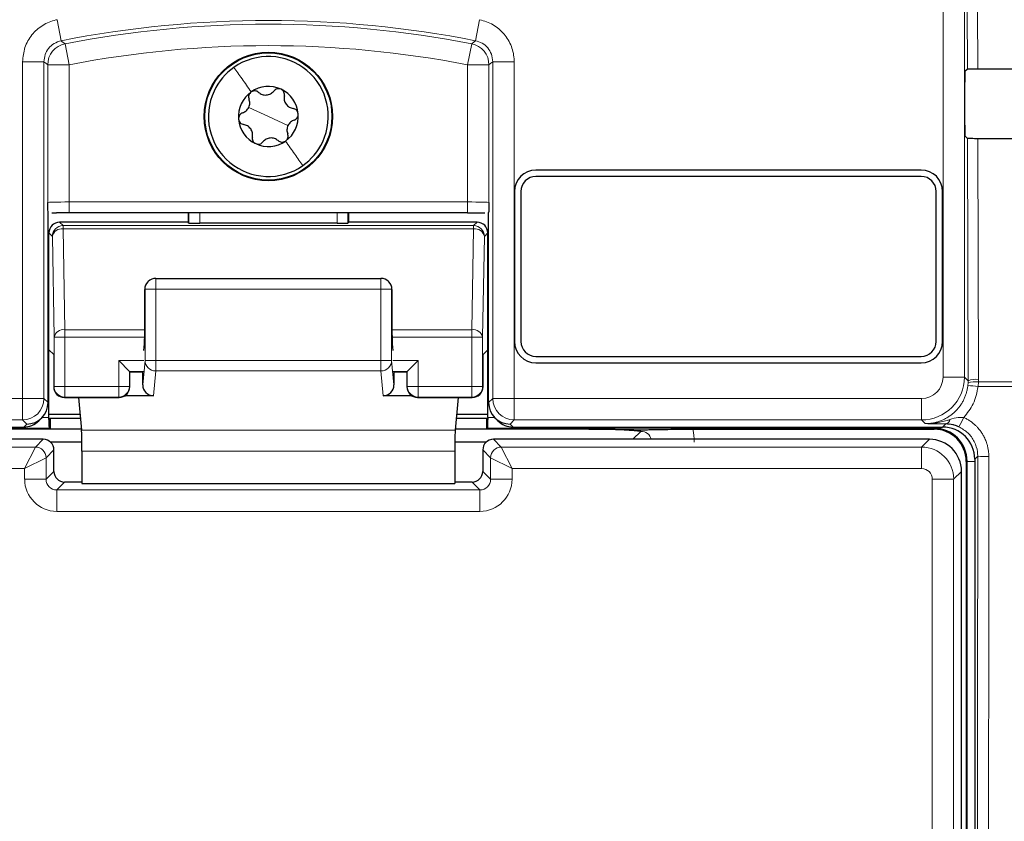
# Model space of a CAD drawing. Header units: millimetres. Extents: x 5 to 418, y 2 to 292.
# Tile 22 of 74: x 112.63 to 120.29, y 164.52 to 170.76. Entities that reach past the tile are written whole.
import ezdxf

# ---------------------------------------------------------------- set-up
doc = ezdxf.new("R2010")
doc.units = ezdxf.units.MM
doc.layers.add('SLD-0', color=7, linetype='Continuous')
doc.styles.add('SLDTEXTSTYLE0', font='TXT', dxfattribs={"width": 0.605})
doc.dimstyles.new('SLDDIMSTYLE2', dxfattribs={"dimtxt": 3.5, "dimasz": 3.302, "dimexe": 0, "dimexo": 0.0625, "dimgap": 0.875, "dimtad": 1, "dimdec": 1, "dimlfac": 6, "dimrnd": 1e-09, "dimzin": 12, "dimdsep": 46, "dimtxsty": 'SLDTEXTSTYLE0', "dimsah": 1, "dimcen": 0.09, "dimadec": 0, "dimazin": 3, "dimtfac": 1, "dimtofl": 0, "dimtmove": 0, "dimatfit": 3, "dimfxl": 1, "dimfrac": 2, "dimtolj": 1, "dimtzin": 12, "dimarcsym": 0})

# ---------------------------------------------------------------- blocks, each defined once
blk = doc.blocks.new('_D_6')
at = {"layer": 'SLD-0', "color": 7}
for p, q in [((132.4696, 247.7002), (149.2041, 247.7002)), ((148.2041, 247.7002), (148.2041, 93.813)), ((119.1094, 93.813), (149.2041, 93.813))]:
    blk.add_line(p, q, dxfattribs=at)
for centre, start, end in [((145.5184, 171.4007), 63.43495, 116.56505), ((145.5184, 170.1125), 243.43495, 296.56505)]:
    blk.add_arc(centre, 6.0056, start, end, dxfattribs=at)
for points in [[(148.2041, 247.7002), (147.6961, 244.3982), (148.7121, 244.3982)], [(148.2041, 93.813), (148.7121, 97.115), (147.6961, 97.115)]]:
    blk.add_solid(points, dxfattribs=at)
at = {"layer": 'SLD-0', "color": 7, "insert": (143.6924, 164.741), "char_height": 3.5, "attachment_point": 1, "rotation": 90, "style": 'SLDTEXTSTYLE0'}
blk.add_mtext('923,3', dxfattribs=at)

msp = doc.modelspace()

# ---------------------------------------------------------------- linework, layer by layer
at = {"color": 7, "linetype": 'Continuous', "lineweight": 18}
for p, q in [((119.8142, 167.9805), (119.8142, 181.9252)), ((119.9808, 181.9252), (119.9808, 167.9805)), ((120.0038, 170.3786), (120.0027, 170.8396)), ((120.0833, 170.8382), (120.0844, 170.38)), ((112.9163, 170.7616), (112.9485, 170.5981)), ((116.2063, 170.7616), (116.1741, 170.5981)), ((112.9782, 170.5742), (113.01, 170.4106)), ((116.1444, 170.5742), (116.1126, 170.4106)), ((112.6475, 170.4346), (112.8142, 170.4346)), ((112.6475, 167.8139), (112.6475, 170.4346)), ((112.8142, 170.4346), (112.8142, 167.8139)), ((116.3084, 167.8139), (116.3084, 170.4346)), ((116.4751, 170.4346), (116.3084, 170.4346)), ((116.4751, 170.4346), (116.4751, 167.8139)), ((112.8433, 169.3391), (112.8433, 170.4106)), ((112.8433, 170.4106), (113.01, 170.4106)), ((113.01, 170.4106), (113.01, 169.3434)), ((116.1126, 170.4106), (116.2792, 170.4106)), ((116.1126, 169.3434), (116.1126, 170.4106)), ((116.2792, 170.4106), (116.2792, 169.3391)), ((114.5613, 170.0086), (114.409, 170.0796)), ((114.5613, 170.0086), (114.7136, 169.9375)), ((120.0095, 167.9518), (120.0051, 169.8373)), ((120.0857, 169.8358), (120.09, 167.9629)), ((113.01, 169.26), (113.01, 169.3434)), ((113.01, 169.3434), (116.1126, 169.3434)), ((116.1126, 169.26), (116.1126, 169.3434)), ((113.9432, 169.1789), (113.9432, 169.26)), ((114.0265, 169.26), (114.0265, 169.1775)), ((115.0961, 169.1775), (115.0961, 169.26)), ((115.1794, 169.26), (115.1794, 169.1789)), ((112.9358, 169.1862), (112.9628, 169.1592)), ((112.9628, 169.1592), (112.9628, 169.1348)), ((112.9628, 169.1592), (116.1598, 169.1592)), ((112.9628, 169.1348), (112.9765, 168.3496)), ((112.9628, 169.1348), (116.1598, 169.1348)), ((116.1461, 168.3496), (116.1598, 169.1348)), ((116.1598, 169.1592), (116.1868, 169.1862)), ((116.1598, 169.1348), (116.1598, 169.1592)), ((112.8795, 169.0758), (112.8524, 169.1029)), ((112.8932, 168.2907), (112.8795, 169.0758)), ((116.2431, 169.0758), (116.2294, 168.2907)), ((116.2701, 169.1029), (116.2431, 169.0758)), ((113.6849, 168.6654), (113.6849, 168.7488)), ((115.4377, 168.6654), (115.4377, 168.7488)), ((113.6015, 168.6654), (113.5986, 168.6625)), ((113.6015, 168.6654), (113.6849, 168.6654)), ((113.6015, 168.1111), (113.6015, 168.6654)), ((115.4377, 168.6654), (113.6849, 168.6654)), ((113.6849, 168.6654), (113.6849, 168.1111)), ((115.4377, 168.6654), (115.5211, 168.6654)), ((115.4377, 168.1111), (115.4377, 168.6654)), ((115.5211, 168.6654), (115.5211, 168.1111)), ((115.524, 168.6625), (115.5211, 168.6654)), ((112.8932, 167.9086), (112.8932, 168.2907)), ((112.9765, 168.2907), (112.8932, 168.2907)), ((112.9765, 168.3496), (112.9765, 168.2907)), ((112.9765, 168.3496), (113.5986, 168.3496)), ((112.9765, 168.2907), (112.9765, 167.9086)), ((112.9765, 168.2907), (113.5985, 168.2907)), ((115.524, 168.3496), (116.1461, 168.3496)), ((115.5241, 168.2907), (116.1461, 168.2907)), ((116.1461, 168.2907), (116.1461, 168.3496)), ((116.1461, 167.9086), (116.1461, 168.2907)), ((116.2294, 168.2907), (116.1461, 168.2907)), ((116.2294, 168.2907), (116.2294, 167.9086)), ((113.5913, 168.1086), (113.3961, 168.1086)), ((113.3961, 167.9086), (113.3961, 168.1086)), ((113.5832, 167.9205), (113.6015, 168.1111)), ((113.6015, 168.1111), (113.6849, 168.1111)), ((113.6849, 168.0291), (113.6849, 168.1111)), ((113.6849, 168.1111), (115.4377, 168.1111)), ((115.4377, 168.1111), (115.5211, 168.1111)), ((115.4377, 168.0291), (115.4377, 168.1111)), ((115.5211, 168.1111), (115.5394, 167.9205)), ((115.7265, 168.1086), (115.5313, 168.1086)), ((115.7265, 168.1086), (115.7265, 167.9086)), ((113.5899, 168.0252), (113.4794, 168.0252)), ((113.4794, 168.0252), (113.4794, 167.9086)), ((113.6849, 168.0291), (113.6663, 167.836)), ((115.4377, 168.0291), (113.6849, 168.0291)), ((115.4563, 167.836), (115.4377, 168.0291)), ((115.6432, 168.0252), (115.5327, 168.0252)), ((115.6432, 167.9086), (115.6432, 168.0252)), ((119.9808, 167.9805), (119.8142, 167.9805)), ((119.9808, 167.9805), (120.0095, 167.9518)), ((112.89, 167.9054), (112.8932, 167.9086)), ((112.9765, 167.9086), (112.8932, 167.9086)), ((112.9765, 167.9086), (112.9765, 167.8252)), ((112.9765, 167.9086), (113.3961, 167.9086)), ((113.4794, 167.9086), (113.3961, 167.9086)), ((113.3961, 167.8252), (113.3961, 167.9086)), ((113.4794, 167.9086), (113.4826, 167.9054)), ((115.64, 167.9054), (115.6432, 167.9086)), ((115.7265, 167.9086), (115.6432, 167.9086)), ((115.7265, 167.9086), (115.7265, 167.8252)), ((115.7265, 167.9086), (116.1461, 167.9086)), ((116.1461, 167.8252), (116.1461, 167.9086)), ((116.2294, 167.9086), (116.1461, 167.9086)), ((116.2294, 167.9086), (116.2326, 167.9054)), ((120.0075, 167.9146), (120.0092, 167.9357)), ((120.0092, 167.9357), (120.0095, 167.9518)), ((120.0896, 167.9427), (120.0875, 167.9076)), ((124.1479, 167.9076), (120.0875, 167.9076)), ((120.09, 167.9629), (120.0896, 167.9427)), ((120.0896, 167.9427), (124.1474, 167.9427)), ((112.9765, 167.8252), (112.9733, 167.8221)), ((112.9765, 167.8252), (113.3961, 167.8252)), ((113.3992, 167.8221), (113.3961, 167.8252)), ((115.7265, 167.8252), (115.7233, 167.8221)), ((115.7265, 167.8252), (116.1461, 167.8252)), ((116.1492, 167.8221), (116.1461, 167.8252)), ((109.4751, 167.8139), (112.6475, 167.8139)), ((112.6475, 167.8139), (112.8142, 167.8139)), ((112.6475, 167.8139), (112.6475, 167.6472)), ((112.8142, 167.8139), (112.8462, 167.7818)), ((116.2764, 167.7818), (116.3084, 167.8139)), ((116.3084, 167.8139), (116.4751, 167.8139)), ((116.4751, 167.8139), (119.6475, 167.8139)), ((116.4751, 167.6472), (116.4751, 167.8139)), ((119.6475, 167.6472), (119.6475, 167.8139)), ((112.7992, 167.6659), (112.8524, 167.6659)), ((116.2701, 167.6659), (116.3234, 167.6659)), ((112.6475, 167.6472), (109.4751, 167.6472)), ((112.6795, 167.6152), (112.6475, 167.6472)), ((112.6562, 167.5919), (112.6795, 167.6152)), ((116.4751, 167.6472), (116.4431, 167.6152)), ((116.4431, 167.6152), (116.4664, 167.5919)), ((119.6475, 167.6472), (116.4751, 167.6472)), ((119.6762, 167.6185), (119.6475, 167.6472)), ((119.7446, 167.5825), (119.7446, 167.5919)), ((119.8113, 167.5919), (119.8359, 167.6164)), ((112.8539, 167.5825), (109.378, 167.5825)), ((116.0157, 167.5678), (113.1069, 167.5678)), ((119.7446, 167.5825), (116.2687, 167.5825)), ((117.4001, 167.4973), (117.4615, 167.5587)), ((119.7446, 167.5825), (119.7446, 167.5752)), ((109.4753, 167.4362), (112.7473, 167.4362)), ((112.6639, 167.2695), (112.7473, 167.4362)), ((112.7473, 167.4362), (112.8083, 167.4973)), ((116.3142, 167.4973), (116.3753, 167.4362)), ((116.3753, 167.4362), (119.6473, 167.4362)), ((116.3753, 167.4362), (116.4587, 167.2695)), ((119.6473, 167.4362), (119.7084, 167.4973)), ((119.6473, 167.4362), (119.6473, 167.2695)), ((112.8917, 167.414), (112.8306, 167.3529)), ((116.0133, 167.4038), (113.1093, 167.4038)), ((116.292, 167.3529), (116.2309, 167.414)), ((120.0847, 167.3653), (120.0613, 167.3419)), ((112.6639, 167.2695), (112.8306, 167.3529)), ((112.8306, 167.3529), (112.8306, 167.1862)), ((116.292, 167.3529), (116.4587, 167.2695)), ((116.292, 167.1862), (116.292, 167.3529)), ((120.0019, 167.3252), (119.9946, 167.3252)), ((120.0019, 167.3252), (120.0613, 167.3252)), ((120.0019, 148.5086), (120.0019, 167.3252)), ((112.6639, 167.2695), (109.4753, 167.2695)), ((112.6639, 167.1862), (112.6639, 167.2695)), ((112.8306, 167.1862), (112.8917, 167.2473)), ((116.2309, 167.2473), (116.292, 167.1862)), ((119.6473, 167.2695), (116.4587, 167.2695)), ((116.4587, 167.2695), (116.4587, 167.1862)), ((119.9583, 167.2473), (119.8972, 167.1862)), ((112.6639, 167.1862), (112.8306, 167.1862)), ((112.975, 167.1639), (112.9139, 167.1028)), ((116.2087, 167.1028), (116.1476, 167.1639)), ((116.4587, 167.1862), (116.292, 167.1862)), ((119.7306, 164.3987), (119.7306, 167.1862)), ((119.8972, 167.1862), (119.7306, 167.1862)), ((119.8972, 167.1862), (119.8972, 164.3987)), ((112.9139, 166.9362), (112.9139, 167.1028)), ((112.9139, 167.1028), (116.2087, 167.1028)), ((116.2087, 166.9362), (116.2087, 167.1028)), ((116.2087, 166.9362), (112.9139, 166.9362))]:
    msp.add_line(p, q, dxfattribs=at)
at = {"color": 7, "linetype": 'Continuous', "lineweight": 25}
for p, q in [((119.9852, 170.36), (120.0038, 170.3786)), ((119.9838, 169.9405), (119.9838, 170.2767)), ((120.0051, 169.8373), (119.9852, 169.8571)), ((119.6446, 169.5919), (116.6446, 169.5919)), ((119.6446, 169.5419), (116.6446, 169.5419)), ((116.478, 169.4252), (116.478, 168.2586)), ((116.528, 169.4252), (116.528, 168.2586)), ((119.7613, 168.2586), (119.7613, 169.4252)), ((119.8113, 168.2586), (119.8113, 169.4252)), ((112.8462, 167.7819), (112.8462, 169.2604)), ((112.8764, 169.2593), (112.9124, 169.2596)), ((116.1126, 169.26), (113.01, 169.26)), ((113.9359, 169.26), (113.9359, 169.1862)), ((115.1867, 169.1862), (115.1867, 169.26)), ((116.2764, 167.7819), (116.2764, 169.2604)), ((113.9359, 169.1862), (112.9358, 169.1862)), ((113.9432, 169.1789), (113.9359, 169.1862)), ((115.0961, 169.1775), (114.0265, 169.1775)), ((115.1867, 169.1862), (115.1794, 169.1789)), ((116.1868, 169.1862), (115.1867, 169.1862)), ((112.8524, 168.1932), (112.8524, 169.1029)), ((116.2701, 168.1932), (116.2701, 169.1029)), ((113.6849, 168.7488), (115.4377, 168.7488)), ((113.5986, 168.322), (113.5986, 168.6625)), ((113.6259, 168.7244), (113.6234, 168.7219)), ((115.4992, 168.7219), (115.4967, 168.7244)), ((115.524, 168.6625), (115.524, 168.322)), ((113.5913, 168.1875), (113.5974, 168.2396)), ((115.5252, 168.2396), (115.5313, 168.1875)), ((112.89, 168.1556), (112.8524, 168.1932)), ((112.8524, 167.6659), (112.8524, 168.1932)), ((112.89, 168.1556), (112.89, 167.9054)), ((116.2701, 168.1932), (116.2326, 168.1556)), ((116.2326, 167.9054), (116.2326, 168.1556)), ((116.2701, 167.6659), (116.2701, 168.1932)), ((116.6446, 168.1419), (119.6446, 168.1419)), ((113.3961, 168.1086), (113.4794, 168.0252)), ((115.6432, 168.0252), (115.7265, 168.1086)), ((116.6446, 168.0919), (119.6446, 168.0919)), ((113.4794, 168.0252), (113.4826, 168.0221)), ((113.4826, 167.9054), (113.4826, 168.0221)), ((113.5838, 168.0191), (113.4826, 168.0191)), ((113.5832, 167.9205), (113.5832, 168.0191)), ((115.64, 168.0191), (115.5388, 168.0191)), ((115.5394, 168.0191), (115.5394, 167.9205)), ((115.6432, 168.0252), (115.64, 168.0221)), ((115.64, 168.0221), (115.64, 167.9054)), ((112.9733, 167.8221), (113.3992, 167.8221)), ((113.0824, 167.8221), (113.1069, 167.5678)), ((113.6663, 167.836), (113.4454, 167.836)), ((115.6772, 167.836), (115.4563, 167.836)), ((115.7233, 167.8221), (116.1492, 167.8221)), ((116.0402, 167.8221), (116.0157, 167.5678)), ((112.8462, 167.7818), (112.8462, 167.7819)), ((116.2764, 167.7818), (116.2764, 167.7819)), ((112.7741, 167.6407), (112.7974, 167.6641)), ((112.8524, 167.6918), (113.095, 167.6918)), ((116.0276, 167.6918), (116.2701, 167.6918)), ((116.3252, 167.6641), (116.3485, 167.6407)), ((109.3113, 167.5919), (112.6562, 167.5919)), ((112.8524, 167.6508), (112.8525, 167.6508)), ((112.8612, 167.6595), (112.8525, 167.6508)), ((112.8612, 167.6595), (112.8612, 167.5752)), ((113.0981, 167.6595), (112.8612, 167.6595)), ((116.2614, 167.6595), (116.0245, 167.6595)), ((116.2701, 167.6508), (116.2614, 167.6595)), ((116.2614, 167.5752), (116.2614, 167.6595)), ((116.2701, 167.6508), (116.2702, 167.6508)), ((116.4664, 167.5919), (119.8113, 167.5919)), ((112.8612, 167.5752), (112.0668, 167.5752)), ((112.8612, 167.5752), (112.8539, 167.5825)), ((113.1062, 167.5752), (112.8612, 167.5752)), ((116.2614, 167.5752), (116.0164, 167.5752)), ((116.2687, 167.5825), (116.2614, 167.5752)), ((117.0558, 167.5752), (116.2614, 167.5752)), ((117.8655, 167.5752), (119.7446, 167.5752)), ((112.8083, 167.4973), (109.4142, 167.4973)), ((113.109, 167.4748), (112.8653, 167.4748)), ((116.2573, 167.4748), (116.0136, 167.4748)), ((119.7084, 167.4973), (116.3142, 167.4973)), ((112.8917, 167.2473), (112.8917, 167.414)), ((113.1093, 167.4038), (113.1093, 167.1524)), ((116.0133, 167.4038), (116.0133, 167.1524)), ((116.2309, 167.414), (116.2309, 167.2473)), ((119.9946, 167.3252), (119.9946, 148.5086)), ((120.0613, 167.3419), (120.0613, 148.5091)), ((119.9583, 148.5865), (119.9583, 167.2473)), ((113.1093, 167.1639), (112.975, 167.1639)), ((113.1093, 167.1524), (116.0133, 167.1524)), ((116.1476, 167.1639), (116.0133, 167.1639))]:
    msp.add_line(p, q, dxfattribs=at)
at = {"color": 7, "linetype": 'Continuous', "lineweight": 18, "flags": 128}
for points in [[(112.9485, 170.5981), (112.9544, 170.5933), (112.9782, 170.5742)], [(116.1444, 170.5742), (116.1503, 170.5789), (116.1741, 170.5981)], [(112.8433, 170.4106), (112.8287, 170.4226), (112.8142, 170.4346)], [(116.3084, 170.4346), (116.2939, 170.4226), (116.2792, 170.4106)]]:
    msp.add_lwpolyline(points, dxfattribs=at)
at = {"color": 7, "linetype": 'Continuous', "lineweight": 25}
for radius in [0.5, 0.4953]:
    msp.add_circle((114.5613, 170.0086), radius, dxfattribs=at)
at = {"color": 7, "linetype": 'Continuous', "lineweight": 18}
for centre, radius, start, end in [((114.5613, 162.4252), 8.3305, 78.83718, 101.16282), ((114.5613, 162.4252), 8.3013, 79.00614, 100.99386), ((113.01, 170.4105), 0.1667, 101.01001, 179.98385), ((114.5613, 162.4252), 8.1346, 79.00614, 100.99386), ((116.1125, 170.4105), 0.1667, 0.01615, 78.98999), ((112.9628, 169.0758), 0.0834, 90.02044, 179.97956), ((112.9533, 169.0598), 0.0755, 82.77494, 167.76207), ((116.1597, 169.0758), 0.0834, 0.02044, 89.97956), ((116.1693, 169.0598), 0.0755, 12.23793, 97.22506), ((113.6848, 168.6655), 0.0833, 135.00151, 180.01956), ((115.4378, 168.6655), 0.0833, 359.98044, 44.99849), ((112.967, 168.2747), 0.0755, 82.77494, 167.76207), ((116.1556, 168.2747), 0.0755, 12.23793, 97.22506), ((113.6845, 168.112), 0.083, 180.67094, 270.24638), ((115.4381, 168.112), 0.083, 269.75362, 359.32906), ((119.6475, 167.9806), 0.3333, 270.00873, 359.99127), ((112.9765, 167.9086), 0.0834, 180.02044, 269.97956), ((113.396, 167.9086), 0.0834, 270.02044, 359.97956), ((115.7265, 167.9086), 0.0834, 180.02044, 269.97956), ((116.146, 167.9086), 0.0834, 270.02044, 359.97956), ((119.9704, 167.0301), 0.8853, 82.39916, 87.59893), ((120.0634, 167.7782), 0.1666, 80.96458, 109.01794), ((120.0716, 167.7982), 0.1658, 83.61467, 112.00928), ((112.6475, 167.8139), 0.1667, 270.02044, 359.97956), ((116.4751, 167.8139), 0.1667, 180.02044, 269.97956), ((119.4887, 167.8664), 0.526, 328.7156, 337.70032), ((119.8256, 167.6589), 0.0437, 283.66786, 348.64856), ((112.7472, 167.3528), 0.0834, 0.02044, 89.97956), ((116.3754, 167.3528), 0.0834, 90.02044, 179.97956), ((120.1497, 168.1626), 0.8, 265.33873, 271.51453)]:
    msp.add_arc(centre, radius, start, end, dxfattribs=at)
at = {"color": 7, "linetype": 'Continuous', "lineweight": 25}
for centre, radius, start, end in [((114.5613, 170.0086), 0.4667, 334.98633, 124.98633), ((114.5613, 170.0086), 0.4667, 124.98633, 154.98633), ((114.5613, 170.0086), 0.4667, 154.98633, 304.98633), ((114.5613, 170.0086), 0.2333, 124.98633, 184.98633), ((114.5613, 170.0086), 0.2333, 64.98633, 124.98633), ((114.5613, 170.0086), 0.2333, 4.98633, 64.98633), ((114.5613, 170.0086), 0.2333, 184.98633, 244.98633), ((114.5613, 170.0086), 0.2333, 304.98633, 4.98633), ((114.5613, 170.0086), 0.2333, 244.98633, 304.98633), ((114.5613, 170.0086), 0.4667, 304.98633, 334.98633), ((116.6446, 169.4252), 0.1667, 90, 180), ((119.6446, 169.4252), 0.1667, 0, 90), ((116.6446, 169.4252), 0.1167, 90, 180), ((119.6446, 169.4252), 0.1167, 0, 90), ((113.6849, 168.6654), 0.0833, 90, 135), ((115.4377, 168.6654), 0.0833, 45, 90), ((116.6446, 168.2586), 0.1667, 180, 270), ((116.6446, 168.2586), 0.1167, 180, 270), ((119.6446, 168.2586), 0.1667, 270, 0), ((119.6446, 168.2586), 0.1167, 270, 0), ((112.9734, 167.9054), 0.0834, 180.02044, 269.97956), ((113.3992, 167.9054), 0.0834, 270.02044, 359.97956), ((115.7234, 167.9054), 0.0834, 180.02044, 269.97956), ((116.1492, 167.9054), 0.0834, 270.02044, 359.97956), ((119.7446, 167.3252), 0.2573, 0, 90), ((119.7446, 167.3252), 0.25, 0, 90), ((112.8083, 167.4139), 0.0834, 0.02044, 89.97956), ((116.3143, 167.4139), 0.0834, 90.02044, 179.97956)]:
    msp.add_arc(centre, radius, start, end, dxfattribs=at)
for centre, major_axis, ratio, start_param, end_param in [((119.9852, 170.2767), (0, 0.0833), 0.017455, 0.017453, 1.570796), ((114.5613, 173.2725), (165.7984, 0), 0.017455, 4.745707, 4.762169), ((119.9852, 169.9405), (0, 0.0833), 0.017455, 1.570796, 3.124139), ((114.5613, 166.9582), (164.9535, 0), 0.017455, 1.520761, 1.5373), ((113.01, 169.2557), (0.25, 0), 0.017455, 1.570796, 1.979484), ((112.9358, 169.1029), (0.0589, -0.0589), 0.999695, 2.356347, 3.926839), ((114.0265, 169.1789), (0.0833, 0), 0.017455, 3.159046, 4.712389), ((115.0961, 169.1789), (0.0833, 0), 0.017455, 4.712389, 6.265732), ((116.1868, 169.1029), (-0.0589, -0.0589), 0.999695, 2.356347, 3.926839), ((113.6834, 168.664), (0.0786, 0.0326), 0.975619, 1.972298, 2.740091), ((113.6819, 168.6625), (0.0589, 0.0589), 0.999695, 2.338589, 2.356347), ((115.4392, 168.664), (0.0786, -0.0326), 0.975619, 0.401502, 1.169294), ((115.4406, 168.6625), (0.0589, -0.0589), 0.999695, 0.785246, 0.803004), ((113.5971, 168.322), (0, 0.0833), 0.017455, 3.291109, 4.712389), ((115.5254, 168.322), (0, 0.0833), 0.017455, 1.570796, 2.992077), ((113.6665, 167.9207), (-0.0081, -0.0843), 0.983821, 4.809961, 6.377644), ((115.4561, 167.9207), (-0.0081, 0.0843), 0.983821, 3.047134, 4.614817), ((112.6795, 167.7819), (0.1667, 0), 0.999695, 4.712389, 6.282881), ((116.4431, 167.7819), (0.1667, 0), 0.999695, 3.141897, 4.712389), ((112.851, 167.6659), (0, 0.0833), 0.017455, 4.530512, 4.712389), ((116.2716, 167.6659), (0, 0.0833), 0.017455, 1.570796, 1.752673), ((112.6562, 167.7586), (0.1179, 0.1179), 0.999695, 3.926839, 4.712389), ((112.8539, 167.6659), (0, 0.0833), 0.017455, 1.752673, 3.124139), ((116.2687, 167.6659), (0, 0.0833), 0.017455, 3.159046, 4.530512), ((116.4664, 167.7586), (0.1179, -0.1179), 0.999695, 4.712389, 5.497939), ((119.8113, 167.3419), (0.1768, 0.1768), 0.999695, 5.497939, 7.068431), ((113.1064, 167.4038), (0, 0.1667), 0.017455, 4.712389, 6.103873), ((116.0162, 167.4038), (0, 0.1667), 0.017455, 0.179312, 1.570796), ((119.7083, 167.2473), (0.1768, -0.1768), 0.999899, 0.78555, 2.356042), ((112.9751, 167.2473), (0.059, 0.059), 0.998479, 2.356347, 3.926839), ((116.1475, 167.2473), (0.059, -0.059), 0.998479, 5.497939, 7.068431)]:
    msp.add_ellipse(centre, major_axis=major_axis, ratio=ratio, start_param=start_param, end_param=end_param, dxfattribs=at)
at = {"color": 7, "linetype": 'Continuous', "lineweight": 18}
for centre, major_axis, ratio, start_param, end_param in [((113.01, 169.339), (0.1667, 0), 0.026183, 1.570796, 3.124139), ((116.1126, 169.339), (0.1667, 0), 0.026183, 0.017453, 1.570796), ((119.6475, 167.9806), (-0.1179, 0.1179), 0.999695, 2.356347, 3.926839), ((117.4604, 167.4743), (0.0604, 0.0604), 0.975938, 5.761194, 7.067214), ((117.4604, 167.4743), (-0.2954, -0.2954), 0.997265, 2.357564, 2.599116), ((119.6473, 167.1862), (-0.1768, 0.1768), 0.999899, 3.927143, 5.497635), ((119.6473, 167.1862), (0.0589, 0.0589), 0.999695, 5.497939, 7.068431), ((112.914, 167.1862), (-0.1768, -0.1768), 0.999695, 5.497939, 7.068431), ((112.914, 167.1862), (0.059, 0.059), 0.998479, 2.356347, 3.926839), ((116.2086, 167.1862), (0.1768, -0.1768), 0.999695, 5.497939, 7.068431), ((116.2086, 167.1862), (0.059, -0.059), 0.998479, 5.497939, 7.068431)]:
    msp.add_ellipse(centre, major_axis=major_axis, ratio=ratio, start_param=start_param, end_param=end_param, dxfattribs=at)
for points, knots in [([(112.9163, 170.7616), (112.9134, 170.761), (112.874, 170.7529), (112.8006, 170.7226), (112.716, 170.6468), (112.6586, 170.547), (112.6512, 170.4721), (112.6475, 170.4346)], [0, 0, 0, 0, 0.019366, 0.264509, 0.509654, 0.754828, 1, 1, 1, 1]), ([(116.4751, 170.4346), (116.4751, 170.4376), (116.4747, 170.4778), (116.4592, 170.5557), (116.4013, 170.6533), (116.3145, 170.729), (116.2424, 170.7507), (116.2063, 170.7616)], [0, 0, 0, 0, 0.019366, 0.264509, 0.509654, 0.754828, 1, 1, 1, 1]), ([(112.8142, 170.4346), (112.816, 170.4534), (112.8197, 170.4909), (112.8484, 170.5405), (112.8916, 170.5805), (112.9291, 170.5921), (112.9485, 170.5981)], [0, 0, 0, 0, 0.245266, 0.490493, 0.73569, 1, 1, 1, 1]), ([(116.1741, 170.5981), (116.1921, 170.5927), (116.2282, 170.5818), (116.2713, 170.544), (116.3022, 170.4939), (116.3063, 170.4549), (116.3084, 170.4346)], [0, 0, 0, 0, 0.245266, 0.490493, 0.73569, 1, 1, 1, 1]), ([(119.6762, 167.6185), (119.6887, 167.6189), (119.7103, 167.6196), (119.7409, 167.6244), (119.768, 167.6309), (119.7948, 167.6398), (119.8208, 167.6509), (119.8454, 167.6641), (119.8689, 167.6792), (119.8913, 167.6964), (119.9121, 167.7155), (119.931, 167.7361), (119.9482, 167.7581), (119.9636, 167.7818), (119.9769, 167.8067), (119.988, 167.8324), (119.9968, 167.8589), (120.0036, 167.8864), (120.0062, 167.9052), (120.0075, 167.9146)], [0, 0, 0, 0, 0.076827, 0.133502, 0.190569, 0.248874, 0.307607, 0.36425, 0.421286, 0.479565, 0.538273, 0.594957, 0.652035, 0.710361, 0.769117, 0.825813, 0.882904, 0.941237, 1, 1, 1, 1]), ([(120.0875, 167.9076), (120.0782, 167.8612), (120.0602, 167.7717), (120.003, 167.7009), (119.9754, 167.6668)], [0, 0, 0, 0, 0.518965, 1, 1, 1, 1]), ([(119.8684, 167.6503), (119.8895, 167.6572), (119.9238, 167.6685), (119.9611, 167.6673), (119.9754, 167.6668)], [0, 0, 0, 0, 0.616269, 1, 1, 1, 1]), ([(119.9754, 167.6668), (119.9837, 167.6628), (120.0004, 167.6547), (120.0242, 167.6399), (120.047, 167.6231), (120.0664, 167.606), (120.0861, 167.586), (120.104, 167.5644), (120.1212, 167.5391), (120.1339, 167.5165), (120.1458, 167.491), (120.1555, 167.4647), (120.1634, 167.4351), (120.168, 167.4092), (120.1704, 167.385), (120.1707, 167.3703), (120.1708, 167.363)], [0, 0, 0, 0, 0.072463, 0.145635, 0.219862, 0.29483, 0.349135, 0.440438, 0.514652, 0.589608, 0.643945, 0.735304, 0.809566, 0.88457, 0.942159, 1, 1, 1, 1]), ([(119.6762, 167.6185), (119.6767, 167.6185), (119.6786, 167.6185), (119.6856, 167.6185), (119.6989, 167.6188), (119.7174, 167.6198), (119.7376, 167.6216), (119.7577, 167.6242), (119.7787, 167.6276), (119.8006, 167.632), (119.8232, 167.6374), (119.8458, 167.6434), (119.8608, 167.648), (119.8684, 167.6503)], [0, 0, 0, 0, 0.007374, 0.029525, 0.108213, 0.211937, 0.315794, 0.420031, 0.524388, 0.642978, 0.761709, 0.880803, 1, 1, 1, 1]), ([(119.8359, 167.6164), (119.8081, 167.6167), (119.7522, 167.6174), (119.702, 167.6181), (119.6766, 167.6185), (119.6762, 167.6185)], [0, 0, 0, 0, 0.493471, 0.993525, 1, 1, 1, 1]), ([(120.0847, 167.3653), (120.0843, 167.3764), (120.0827, 167.4154), (120.0617, 167.4805), (120.0117, 167.5507), (119.9627, 167.5791), (119.9383, 167.5933)], [0, 0, 0, 0, 0.115849, 0.410745, 0.705405, 1, 1, 1, 1]), ([(120.0693, 148.469), (120.071, 150.0421), (120.0744, 153.1885), (120.0786, 157.9117), (120.0821, 162.6373), (120.0838, 165.7893), (120.0847, 167.3653)], [0, 0, 0, 0, 0.249948, 0.4999168, 0.749948, 1, 1, 1, 1]), ([(120.1708, 167.363), (120.1708, 167.3074), (120.1707, 167.0298), (120.1701, 165.8636), (120.1684, 162.9762), (120.1653, 158.5351), (120.1608, 153.4011), (120.1572, 150.0451), (120.1555, 148.4636)], [0, 0, 0, 0, 0.0088086, 0.044043, 0.1849809, 0.4668597, 0.7487682, 1, 1, 1, 1])]:
    msp.add_open_spline(points, degree=3, knots=knots, dxfattribs=at)
for points in [[(114.2937, 170.3909), (114.3138, 170.3622), (114.3541, 170.3047), (114.403, 170.2347), (114.4275, 170.1997)], [(114.8289, 169.6262), (114.8088, 169.655), (114.7685, 169.7125), (114.7196, 169.7824), (114.6951, 169.8174)]]:
    msp.add_open_spline(points, degree=3, dxfattribs=at)
at = {"color": 7, "linetype": 'Continuous', "lineweight": 25}
for points, knots in [([(120.0038, 170.3786), (120.0049, 170.3788), (120.0071, 170.3791), (120.0221, 170.3795), (120.0437, 170.3799), (120.066, 170.38), (120.0799, 170.38), (120.0844, 170.38)], [0, 0, 0, 0, 0.2236598, 0.4473429, 0.6703401, 0.8919116, 1, 1, 1, 1]), ([(114.4275, 170.1997), (114.4234, 170.1961), (114.415, 170.189), (114.4085, 170.174), (114.4067, 170.1584), (114.4095, 170.149), (114.4109, 170.1443)], [0, 0, 0, 0, 0.2492338, 0.4997272, 0.7493458, 1, 1, 1, 1]), ([(114.4853, 170.1964), (114.4813, 170.1993), (114.4734, 170.2052), (114.4582, 170.2088), (114.4419, 170.2078), (114.4323, 170.2024), (114.4275, 170.1997)], [0, 0, 0, 0, 0.250851, 0.499819, 0.749995, 1, 1, 1, 1]), ([(114.4853, 170.1964), (114.4939, 170.1902), (114.5068, 170.1809), (114.5291, 170.1758), (114.5466, 170.1753), (114.5638, 170.1788), (114.585, 170.1876), (114.5962, 170.1991), (114.6036, 170.2067)], [0, 0, 0, 0, 0.249139, 0.374273, 0.498879, 0.623969, 0.749734, 1, 1, 1, 1]), ([(114.66, 170.22), (114.6548, 170.2218), (114.6444, 170.2254), (114.6281, 170.2236), (114.6138, 170.2174), (114.607, 170.2103), (114.6036, 170.2067)], [0, 0, 0, 0, 0.2492337, 0.4997272, 0.7493456, 1, 1, 1, 1]), ([(114.6859, 170.1683), (114.6865, 170.1732), (114.6876, 170.1829), (114.6832, 170.1979), (114.6741, 170.2115), (114.6647, 170.2172), (114.66, 170.22)], [0, 0, 0, 0, 0.250853, 0.499822, 0.749997, 1, 1, 1, 1]), ([(114.3607, 170.0366), (114.3703, 170.041), (114.3848, 170.0475), (114.4003, 170.0643), (114.4095, 170.0792), (114.4151, 170.0959), (114.4181, 170.1187), (114.4138, 170.134), (114.4109, 170.1443)], [0, 0, 0, 0, 0.249088, 0.37422, 0.498835, 0.623937, 0.749713, 1, 1, 1, 1]), ([(114.6859, 170.1683), (114.6849, 170.1577), (114.6833, 170.1419), (114.69, 170.1201), (114.6984, 170.1047), (114.71, 170.0915), (114.7282, 170.0775), (114.7437, 170.0736), (114.754, 170.071)], [0, 0, 0, 0, 0.249141, 0.374275, 0.498881, 0.623971, 0.749735, 1, 1, 1, 1]), ([(114.7937, 170.0288), (114.7927, 170.0342), (114.7906, 170.045), (114.781, 170.0582), (114.7684, 170.0675), (114.7588, 170.0698), (114.754, 170.071)], [0, 0, 0, 0, 0.249237, 0.499727, 0.749344, 1, 1, 1, 1]), ([(114.3607, 170.0366), (114.3561, 170.0347), (114.3471, 170.0308), (114.3364, 170.0194), (114.3291, 170.0048), (114.3289, 169.9938), (114.3288, 169.9883)], [0, 0, 0, 0, 0.250793, 0.49974, 0.74994, 1, 1, 1, 1]), ([(114.3288, 169.9883), (114.3299, 169.9829), (114.332, 169.9721), (114.3416, 169.9589), (114.3542, 169.9496), (114.3638, 169.9473), (114.3686, 169.9462)], [0, 0, 0, 0, 0.249237, 0.499727, 0.749344, 1, 1, 1, 1]), ([(114.7619, 169.9805), (114.7523, 169.9762), (114.7378, 169.9696), (114.7223, 169.9529), (114.7131, 169.9379), (114.7075, 169.9212), (114.7045, 169.8985), (114.7088, 169.8831), (114.7117, 169.8728)], [0, 0, 0, 0, 0.249088, 0.37422, 0.498835, 0.623937, 0.749713, 1, 1, 1, 1]), ([(114.7619, 169.9805), (114.7665, 169.9825), (114.7755, 169.9864), (114.7862, 169.9977), (114.7935, 170.0123), (114.7937, 170.0233), (114.7937, 170.0288)], [0, 0, 0, 0, 0.250793, 0.49974, 0.74994, 1, 1, 1, 1]), ([(114.4367, 169.8489), (114.4377, 169.8594), (114.4393, 169.8752), (114.4326, 169.897), (114.4242, 169.9125), (114.4126, 169.9256), (114.3944, 169.9396), (114.3789, 169.9436), (114.3686, 169.9462)], [0, 0, 0, 0, 0.249141, 0.374275, 0.498881, 0.623971, 0.749735, 1, 1, 1, 1]), ([(114.4367, 169.8489), (114.4361, 169.844), (114.435, 169.8342), (114.4394, 169.8192), (114.4485, 169.8056), (114.4579, 169.7999), (114.4626, 169.7971)], [0, 0, 0, 0, 0.250853, 0.499822, 0.749997, 1, 1, 1, 1]), ([(114.4626, 169.7971), (114.4678, 169.7953), (114.4782, 169.7917), (114.4944, 169.7935), (114.5088, 169.7997), (114.5156, 169.8069), (114.519, 169.8105)], [0, 0, 0, 0, 0.249234, 0.499727, 0.749346, 1, 1, 1, 1]), ([(114.6373, 169.8208), (114.6287, 169.827), (114.6158, 169.8363), (114.5935, 169.8413), (114.576, 169.8418), (114.5587, 169.8383), (114.5375, 169.8295), (114.5264, 169.8181), (114.519, 169.8105)], [0, 0, 0, 0, 0.249139, 0.374273, 0.498879, 0.623969, 0.749734, 1, 1, 1, 1]), ([(114.6373, 169.8208), (114.6413, 169.8178), (114.6492, 169.812), (114.6644, 169.8083), (114.6807, 169.8094), (114.6903, 169.8147), (114.6951, 169.8174)], [0, 0, 0, 0, 0.250851, 0.499819, 0.749995, 1, 1, 1, 1]), ([(114.6951, 169.8174), (114.6992, 169.821), (114.7075, 169.8282), (114.7141, 169.8431), (114.7159, 169.8587), (114.7131, 169.8681), (114.7117, 169.8728)], [0, 0, 0, 0, 0.2492338, 0.4997272, 0.7493458, 1, 1, 1, 1]), ([(120.0857, 169.8358), (120.0764, 169.8358), (120.0579, 169.8359), (120.0336, 169.8361), (120.0154, 169.8365), (120.0065, 169.8369), (120.0054, 169.8372), (120.0051, 169.8373)], [0, 0, 0, 0, 0.218825, 0.437606, 0.657623, 0.880057, 1, 1, 1, 1]), ([(112.8462, 169.2604), (112.8458, 169.2661), (112.8448, 169.281), (112.8439, 169.3178), (112.8434, 169.3389), (112.8433, 169.3391)], [0, 0, 0, 0, 0.384523, 0.99424, 1, 1, 1, 1]), ([(116.2792, 169.3391), (116.2792, 169.3389), (116.2787, 169.3178), (116.2778, 169.281), (116.2768, 169.2661), (116.2764, 169.2604)], [0, 0, 0, 0, 0.00576, 0.615477, 1, 1, 1, 1]), ([(116.1126, 169.26), (116.1322, 169.26), (116.1797, 169.26), (116.2215, 169.2596), (116.2462, 169.2593)], [0, 0, 0, 0, 0.411278, 1, 1, 1, 1]), ([(119.9383, 167.5933), (119.9259, 167.5982), (119.9102, 167.6046), (119.8752, 167.6137), (119.854, 167.6152), (119.8359, 167.6164)], [0, 0, 0, 0, 0.339193, 0.433001, 1, 1, 1, 1]), ([(117.0558, 167.5752), (117.0977, 167.5752), (117.1814, 167.575), (117.287, 167.5739), (117.3563, 167.5728), (117.4035, 167.5718), (117.4295, 167.5712), (117.4523, 167.571), (117.4624, 167.571), (117.4734, 167.571), (117.4964, 167.5713), (117.5583, 167.5727), (117.6586, 167.5744), (117.7898, 167.5752), (117.8485, 167.5752), (117.8655, 167.5752)], [0, 0, 0, 0, 0.128577, 0.256774, 0.366203, 0.423386, 0.480733, 0.4927, 0.502094, 0.511497, 0.526539, 0.585134, 0.819275, 0.947543, 1, 1, 1, 1]), ([(117.4615, 167.5587), (117.4613, 167.5587), (117.4572, 167.5591), (117.437, 167.5612), (117.389, 167.5657), (117.3013, 167.5709), (117.18, 167.5746), (117.0972, 167.575), (117.0558, 167.5752)], [0, 0, 0, 0, 0.0027454, 0.0508083, 0.2457499, 0.5449065, 0.7722037, 1, 1, 1, 1])]:
    msp.add_open_spline(points, degree=3, knots=knots, dxfattribs=at)

# ---------------------------------------------------------------- dimensions: what is measured, and where the dimension line sits
at = {"layer": 'SLD-0', "color": 7}
dim = msp.add_linear_dim(base=(148.2041, 93.813), p1=(132.4696, 247.7002), p2=(119.1094, 93.813), angle=90, text='(<>)', dimstyle='SLDDIMSTYLE2', dxfattribs=at)
dim.commit()
dim.dimension.update_dxf_attribs({"geometry": '_D_6', "text_midpoint": (148.2041, 170.7566), "dimtype": 160})

doc.saveas('drawing.dxf')
